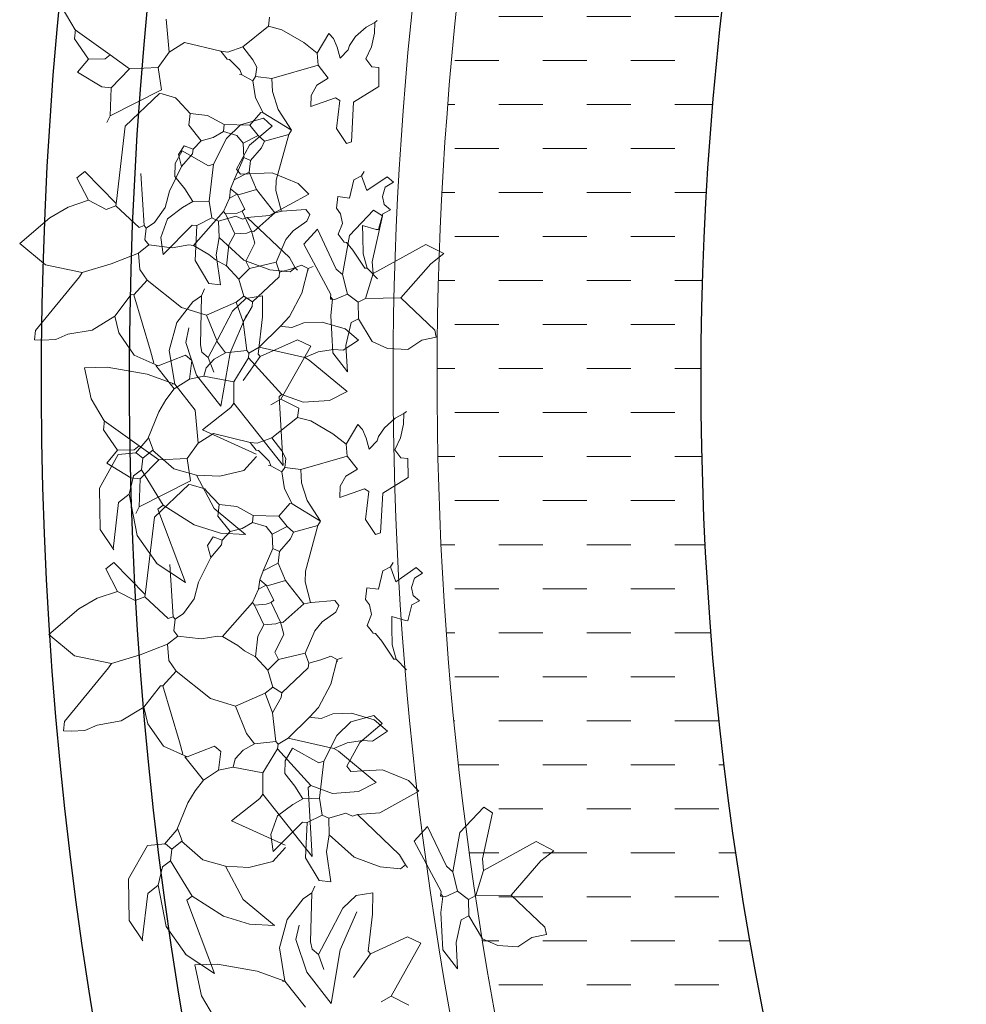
# Model space of a CAD drawing. Header units: millimetres. Extents: x 217.8 to 250.3, y 155.3 to 171.1.
# Tile 23 of 35: x 239.4 to 240.4, y 161.2 to 162.4. Entities that reach past the tile are written whole.
import ezdxf

# ---------------------------------------------------------------- set-up
doc = ezdxf.new("R2010")
doc.units = ezdxf.units.MM
for name, color, linetype, lineweight in [('ACQUA', 151, 'Continuous', 20), ('VERDE_giardino', 74, 'Continuous', 9), ('VETRATE', 171, 'Continuous', 9)]:
    doc.layers.add(name, color=color, linetype=linetype, lineweight=lineweight)
doc.layers.add('PROIEZIONI', color=145, linetype='Continuous')

msp = doc.modelspace()

# ---------------------------------------------------------------- hatches: boundary and pattern name
at = {"layer": 'ACQUA'}
h = msp.add_hatch(dxfattribs=at)
h.set_pattern_fill('DASH', color=256, scale=0.4, style=0)
h.set_pattern_definition([(0, (358.711986, -43.13463), (0.05, 0.05), [0.05, -0.05])])
h.paths.add_polyline_path([(244.3418, 165.9229), (244.3418, 165.6204, -0.174446), (246.5631, 164.4613), (246.7837, 164.6645, 0.17708)])
h.paths.add_polyline_path([(243.3257, 165.9208, 2.20923), (247.8419, 161.9543), (247.5419, 161.9543, -2.193796), (243.3257, 165.6181)])

# ---------------------------------------------------------------- linework, layer by layer
at = {"layer": 'PROIEZIONI'}
for radius, end in [(4.45, 218.0722), (4.35, 219.1114), (3.7, 0)]:
    msp.add_arc((243.8419, 161.9543), radius, 42.6531, end, dxfattribs=at)
at = {"layer": 'VERDE_giardino'}
for p, q in [((239.4306, 162.3503), (239.4156, 162.3754)), ((239.5338, 162.3626), (239.5374, 162.3248)), ((239.6515, 162.3648), (239.6503, 162.3543)), ((239.771, 162.3588), (239.7611, 162.3534)), ((239.7706, 162.3464), (239.771, 162.3588)), ((239.771, 162.3588), (239.7739, 162.3611)), ((239.4297, 162.3401), (239.4309, 162.3507)), ((239.4703, 162.322), (239.4306, 162.3503)), ((239.6209, 162.331), (239.6503, 162.3543)), ((239.6652, 162.3505), (239.6503, 162.3543)), ((239.6902, 162.3358), (239.6652, 162.3505)), ((239.7055, 162.3237), (239.7188, 162.3462)), ((239.7241, 162.3406), (239.7188, 162.3462)), ((239.7611, 162.3534), (239.749, 162.3426)), ((239.7672, 162.3311), (239.7706, 162.3464)), ((239.4456, 162.3169), (239.4297, 162.3401)), ((239.5374, 162.3248), (239.5547, 162.3361)), ((239.5962, 162.3259), (239.5547, 162.3361)), ((239.7055, 162.3237), (239.6902, 162.3358)), ((239.7281, 162.3308), (239.7241, 162.3406)), ((239.7422, 162.3326), (239.7406, 162.3276)), ((239.749, 162.3426), (239.7422, 162.3326)), ((239.4644, 162.3173), (239.4703, 162.322)), ((239.4703, 162.322), (239.4924, 162.306)), ((239.5374, 162.3248), (239.5247, 162.3076)), ((239.5962, 162.3259), (239.6032, 162.3171)), ((239.5962, 162.3259), (239.6041, 162.325)), ((239.6041, 162.325), (239.6209, 162.331)), ((239.6209, 162.331), (239.6325, 162.3163)), ((239.7055, 162.3237), (239.7065, 162.3103)), ((239.7315, 162.318), (239.7281, 162.3308)), ((239.7406, 162.3276), (239.7315, 162.318)), ((239.7608, 162.3172), (239.7672, 162.3311)), ((239.4456, 162.3169), (239.4332, 162.3023)), ((239.4456, 162.3169), (239.4644, 162.3173)), ((239.6032, 162.3171), (239.6058, 162.3167)), ((239.6058, 162.3167), (239.6178, 162.3047)), ((239.6325, 162.3163), (239.6368, 162.3078)), ((239.654, 162.2951), (239.7065, 162.3103)), ((239.7065, 162.3103), (239.7182, 162.2955)), ((239.7677, 162.3084), (239.7608, 162.3172)), ((239.4332, 162.3023), (239.4607, 162.2857)), ((239.4712, 162.2845), (239.4924, 162.306)), ((239.4924, 162.306), (239.5247, 162.3076)), ((239.5247, 162.3076), (239.5285, 162.2823)), ((239.6171, 162.2994), (239.6198, 162.2991)), ((239.6178, 162.3047), (239.6198, 162.2991)), ((239.6198, 162.2991), (239.6323, 162.2923)), ((239.6368, 162.3078), (239.6356, 162.2972)), ((239.7756, 162.3075), (239.7677, 162.3084)), ((239.7756, 162.3075), (239.7758, 162.2861)), ((239.6323, 162.2923), (239.6356, 162.2972)), ((239.6323, 162.2923), (239.6354, 162.2732)), ((239.6356, 162.2972), (239.654, 162.2951)), ((239.6549, 162.2801), (239.654, 162.2951)), ((239.7182, 162.2955), (239.705, 162.2874)), ((239.4607, 162.2857), (239.4712, 162.2845)), ((239.4712, 162.2845), (239.4701, 162.2526)), ((239.4701, 162.2526), (239.5285, 162.2823)), ((239.5265, 162.278), (239.4874, 162.2409)), ((239.5292, 162.2777), (239.5265, 162.278)), ((239.5292, 162.2777), (239.5446, 162.2732)), ((239.6612, 162.2597), (239.6549, 162.2801)), ((239.705, 162.2874), (239.6986, 162.2759)), ((239.7758, 162.2861), (239.747, 162.2681)), ((239.5446, 162.2732), (239.547, 162.2703)), ((239.547, 162.2703), (239.5612, 162.2552)), ((239.6354, 162.2732), (239.6441, 162.2562)), ((239.6986, 162.2759), (239.6983, 162.2632)), ((239.6983, 162.2632), (239.7262, 162.2732)), ((239.7262, 162.2732), (239.7312, 162.27)), ((239.7312, 162.27), (239.7275, 162.2384)), ((239.747, 162.2681), (239.7444, 162.223)), ((239.5612, 162.2552), (239.5597, 162.2421)), ((239.5612, 162.2552), (239.581, 162.253)), ((239.6291, 162.2419), (239.6415, 162.2565)), ((239.6415, 162.2565), (239.6441, 162.2562)), ((239.6441, 162.2562), (239.6765, 162.2363)), ((239.6765, 162.2363), (239.6612, 162.2597)), ((239.4701, 162.2526), (239.4666, 162.245)), ((239.581, 162.253), (239.5998, 162.2427)), ((239.6446, 162.2499), (239.6185, 162.2423)), ((239.6542, 162.2407), (239.6446, 162.2499)), ((239.4874, 162.2409), (239.4774, 162.1556)), ((239.5597, 162.2421), (239.5736, 162.2244)), ((239.5874, 162.2281), (239.5989, 162.2348)), ((239.5989, 162.2348), (239.5998, 162.2427)), ((239.5989, 162.2348), (239.6144, 162.2303)), ((239.5998, 162.2427), (239.6291, 162.2419)), ((239.6185, 162.2423), (239.6026, 162.227)), ((239.6287, 162.2191), (239.6542, 162.2407)), ((239.6291, 162.2419), (239.6384, 162.2301)), ((239.6732, 162.2314), (239.6765, 162.2363)), ((239.7275, 162.2384), (239.7388, 162.221)), ((239.5645, 162.2148), (239.5736, 162.2244)), ((239.5736, 162.2244), (239.5874, 162.2281)), ((239.6026, 162.227), (239.5878, 162.1978)), ((239.6144, 162.2303), (239.6213, 162.2215)), ((239.6213, 162.2215), (239.6384, 162.2301)), ((239.6213, 162.2215), (239.6221, 162.2054)), ((239.6384, 162.2301), (239.6457, 162.2239)), ((239.6421, 162.2164), (239.6457, 162.2239)), ((239.6457, 162.2239), (239.6732, 162.2314)), ((239.6732, 162.2314), (239.6591, 162.1796)), ((239.7388, 162.221), (239.7444, 162.223)), ((239.5521, 162.2127), (239.544, 162.1984)), ((239.5478, 162.2088), (239.5543, 162.2187)), ((239.5515, 162.195), (239.5639, 162.2095)), ((239.5521, 162.2127), (239.5822, 162.1958)), ((239.5543, 162.2187), (239.5645, 162.2148)), ((239.5639, 162.2095), (239.5645, 162.2148)), ((239.6138, 162.1921), (239.6287, 162.2191)), ((239.6297, 162.2018), (239.6421, 162.2164)), ((239.544, 162.1984), (239.5436, 162.1837)), ((239.5515, 162.195), (239.5478, 162.2088)), ((239.6111, 162.1799), (239.6221, 162.2054)), ((239.6221, 162.2054), (239.6297, 162.2018)), ((239.6282, 162.1886), (239.6297, 162.2018)), ((239.4325, 162.1822), (239.4413, 162.1892)), ((239.4413, 162.1892), (239.4771, 162.153)), ((239.5089, 162.1279), (239.5051, 162.1871)), ((239.5375, 162.1672), (239.5515, 162.195)), ((239.5822, 162.1958), (239.5878, 162.1978)), ((239.5828, 162.1556), (239.5878, 162.1978)), ((239.6111, 162.1799), (239.6282, 162.1886)), ((239.6138, 162.1921), (239.6184, 162.1862)), ((239.6545, 162.1878), (239.6184, 162.1862)), ((239.6282, 162.1886), (239.6365, 162.1689)), ((239.684, 162.1758), (239.6545, 162.1878)), ((239.7591, 162.1893), (239.7558, 162.1843)), ((239.4455, 162.1567), (239.4325, 162.1822)), ((239.5436, 162.1837), (239.5551, 162.1696)), ((239.6072, 162.1697), (239.6111, 162.1799)), ((239.6591, 162.1796), (239.6587, 162.1676)), ((239.6959, 162.1637), (239.684, 162.1758)), ((239.7422, 162.1592), (239.7473, 162.18)), ((239.7473, 162.18), (239.7558, 162.1843)), ((239.7558, 162.1843), (239.7619, 162.1676)), ((239.7619, 162.1676), (239.7851, 162.1835)), ((239.783, 162.1717), (239.7924, 162.1773)), ((239.7851, 162.1835), (239.7924, 162.1773)), ((239.5375, 162.1672), (239.5327, 162.1483)), ((239.5551, 162.1696), (239.5641, 162.1552)), ((239.606, 162.1592), (239.6072, 162.1697)), ((239.6072, 162.1697), (239.6145, 162.1635)), ((239.6172, 162.1632), (239.6365, 162.1689)), ((239.6365, 162.1689), (239.6575, 162.1425)), ((239.6587, 162.1676), (239.6651, 162.144)), ((239.7798, 162.1611), (239.783, 162.1717)), ((239.4224, 162.149), (239.4455, 162.1567)), ((239.4455, 162.1567), (239.4656, 162.1463)), ((239.4771, 162.153), (239.4774, 162.1556)), ((239.5641, 162.1552), (239.5526, 162.1485)), ((239.5641, 162.1552), (239.5828, 162.1556)), ((239.5828, 162.1556), (239.5859, 162.1366)), ((239.5989, 162.144), (239.606, 162.1592)), ((239.606, 162.1592), (239.6145, 162.1635)), ((239.6145, 162.1635), (239.6232, 162.1465)), ((239.6145, 162.1635), (239.6172, 162.1632)), ((239.6514, 162.1392), (239.6959, 162.1637)), ((239.7275, 162.1476), (239.729, 162.1608)), ((239.729, 162.1608), (239.7422, 162.1592)), ((239.7816, 162.1518), (239.7798, 162.1611)), ((239.4016, 162.1367), (239.4224, 162.149)), ((239.4656, 162.1463), (239.4768, 162.1503)), ((239.4768, 162.1503), (239.4771, 162.153)), ((239.4768, 162.1503), (239.5033, 162.1259)), ((239.5327, 162.1483), (239.5205, 162.1313)), ((239.5526, 162.1485), (239.5354, 162.1356)), ((239.565, 162.1053), (239.5989, 162.144)), ((239.5989, 162.144), (239.6012, 162.1411)), ((239.6147, 162.1421), (239.6203, 162.1442)), ((239.6232, 162.1465), (239.6203, 162.1442)), ((239.6203, 162.1442), (239.631, 162.1215)), ((239.6336, 162.1212), (239.6575, 162.1425)), ((239.6575, 162.1425), (239.6657, 162.1442)), ((239.6657, 162.1442), (239.6926, 162.1463)), ((239.6926, 162.1463), (239.6973, 162.1405)), ((239.7321, 162.1412), (239.7275, 162.1476)), ((239.7423, 162.1167), (239.7697, 162.1455)), ((239.7697, 162.1455), (239.7797, 162.139)), ((239.7802, 162.1414), (239.7887, 162.1457)), ((239.7887, 162.1457), (239.7816, 162.1518)), ((239.3674, 162.1076), (239.4016, 162.1367)), ((239.5205, 162.1313), (239.5112, 162.1249)), ((239.5354, 162.1356), (239.5277, 162.1144)), ((239.5689, 162.1279), (239.5859, 162.1366)), ((239.5859, 162.1366), (239.5935, 162.133)), ((239.5935, 162.133), (239.6129, 162.1388)), ((239.5935, 162.133), (239.594, 162.1143)), ((239.6012, 162.1411), (239.6147, 162.1421)), ((239.6012, 162.1411), (239.6119, 162.1184)), ((239.6129, 162.1388), (239.6205, 162.1352)), ((239.6205, 162.1352), (239.626, 162.1372)), ((239.626, 162.1372), (239.6514, 162.1392)), ((239.626, 162.1372), (239.6741, 162.0915)), ((239.6937, 162.1329), (239.6782, 162.122)), ((239.6973, 162.1405), (239.6937, 162.1329)), ((239.7342, 162.1304), (239.7321, 162.1412)), ((239.7797, 162.139), (239.7682, 162.0869)), ((239.7754, 162.1233), (239.7802, 162.1414)), ((239.5033, 162.1259), (239.5089, 162.1279)), ((239.5089, 162.1279), (239.5112, 162.1249)), ((239.5112, 162.1249), (239.5097, 162.1118)), ((239.5303, 162.0951), (239.5636, 162.1285)), ((239.5636, 162.1285), (239.5689, 162.1279)), ((239.5689, 162.1279), (239.5669, 162.0881)), ((239.6254, 162.1195), (239.631, 162.1215)), ((239.631, 162.1215), (239.6347, 162.1078)), ((239.631, 162.1215), (239.6336, 162.1212)), ((239.6782, 162.122), (239.6699, 162.112)), ((239.6904, 162.1068), (239.7058, 162.1237)), ((239.7058, 162.1237), (239.7272, 162.0784)), ((239.7293, 162.118), (239.7342, 162.1304)), ((239.7572, 162.1281), (239.7727, 162.1236)), ((239.7573, 162.1154), (239.7572, 162.1281)), ((239.7727, 162.1236), (239.7754, 162.1233)), ((239.5097, 162.1118), (239.5143, 162.1059)), ((239.5277, 162.1144), (239.5303, 162.0951)), ((239.594, 162.1143), (239.5909, 162.0948)), ((239.594, 162.1143), (239.6223, 162.0886)), ((239.6051, 162.1059), (239.6119, 162.1184)), ((239.6119, 162.1184), (239.6254, 162.1195)), ((239.6699, 162.112), (239.6589, 162.0862)), ((239.734, 162.1121), (239.7293, 162.118)), ((239.734, 162.1121), (239.7363, 162.1092)), ((239.7344, 162.0722), (239.7423, 162.1167)), ((239.7363, 162.1092), (239.7389, 162.1088)), ((239.7389, 162.1088), (239.7459, 162.1)), ((239.7578, 162.0957), (239.7573, 162.1154)), ((239.3967, 162.0833), (239.3674, 162.1076)), ((239.5025, 162.0966), (239.5143, 162.1059)), ((239.5143, 162.1059), (239.5406, 162.1028)), ((239.5406, 162.1028), (239.5597, 162.1059)), ((239.5597, 162.1059), (239.565, 162.1053)), ((239.565, 162.1053), (239.5825, 162.0952)), ((239.6023, 162.0822), (239.6051, 162.1059)), ((239.6347, 162.1078), (239.6243, 162.0876)), ((239.6904, 162.1068), (239.7211, 162.0498)), ((239.7459, 162.1), (239.7596, 162.0797)), ((239.7693, 162.0735), (239.8292, 162.1065)), ((239.8292, 162.1065), (239.8494, 162.0961)), ((239.5025, 162.0966), (239.4713, 162.0844)), ((239.5039, 162.0781), (239.5025, 162.0966)), ((239.5669, 162.0881), (239.5825, 162.0622)), ((239.5825, 162.0952), (239.5898, 162.089)), ((239.5898, 162.089), (239.6023, 162.0822)), ((239.5909, 162.0948), (239.5957, 162.0607)), ((239.6223, 162.0886), (239.6519, 162.0778)), ((239.6243, 162.0876), (239.6286, 162.0791)), ((239.6741, 162.0915), (239.6807, 162.0801)), ((239.7622, 162.0794), (239.7578, 162.0957)), ((239.7682, 162.0869), (239.7693, 162.0735)), ((239.8347, 162.0845), (239.8494, 162.0961)), ((239.4385, 162.0747), (239.3967, 162.0833)), ((239.4713, 162.0844), (239.4385, 162.0747)), ((239.5123, 162.0661), (239.5039, 162.0781)), ((239.6023, 162.0822), (239.6166, 162.0672)), ((239.6166, 162.0672), (239.6286, 162.0791)), ((239.6286, 162.0791), (239.6589, 162.0862)), ((239.6519, 162.0778), (239.6749, 162.0754)), ((239.6589, 162.0862), (239.6629, 162.0751)), ((239.6629, 162.0751), (239.6767, 162.0788)), ((239.6749, 162.0754), (239.6807, 162.0801)), ((239.6767, 162.0788), (239.6878, 162.0828)), ((239.6807, 162.0801), (239.6831, 162.0771)), ((239.6878, 162.0828), (239.6954, 162.0793)), ((239.6881, 162.051), (239.6954, 162.0793)), ((239.6951, 162.0766), (239.6954, 162.0793)), ((239.6954, 162.0793), (239.701, 162.0813)), ((239.7272, 162.0784), (239.7344, 162.0722)), ((239.7596, 162.0797), (239.7622, 162.0794)), ((239.7622, 162.0794), (239.7741, 162.0673)), ((239.8007, 162.0457), (239.8347, 162.0845)), ((239.3854, 162.0089), (239.4353, 162.0698)), ((239.4353, 162.0698), (239.4385, 162.0747)), ((239.497, 162.0492), (239.5123, 162.0661)), ((239.5123, 162.0661), (239.5513, 162.0348)), ((239.6166, 162.0672), (239.6223, 162.0478)), ((239.6322, 162.0413), (239.6623, 162.0698)), ((239.6623, 162.0698), (239.6629, 162.0751)), ((239.7344, 162.0722), (239.7399, 162.0502)), ((239.7606, 162.0451), (239.7693, 162.0735)), ((239.5741, 162.0483), (239.5776, 162.0559)), ((239.5825, 162.0622), (239.5957, 162.0607)), ((239.4754, 162.025), (239.4943, 162.0495)), ((239.4943, 162.0495), (239.497, 162.0492)), ((239.497, 162.0492), (239.5162, 161.9855)), ((239.5643, 162.0414), (239.5741, 162.0483)), ((239.5741, 162.0483), (239.5729, 161.9924)), ((239.6094, 162.0308), (239.6244, 162.0451)), ((239.6135, 162.0408), (239.6223, 162.0478)), ((239.6223, 162.0478), (239.6322, 162.0413)), ((239.6435, 162.0482), (239.6244, 162.0451)), ((239.6433, 162.0242), (239.6435, 162.0482)), ((239.674, 162.0248), (239.6881, 162.051)), ((239.7205, 162.0445), (239.7208, 162.0471)), ((239.7205, 162.0445), (239.7231, 162.0442)), ((239.7208, 162.0471), (239.7211, 162.0498)), ((239.7208, 162.0471), (239.7231, 162.0442)), ((239.7231, 162.0442), (239.721, 162.0257)), ((239.7231, 162.0442), (239.7258, 162.0439)), ((239.7258, 162.0439), (239.7399, 162.0502)), ((239.7399, 162.0502), (239.7521, 162.0408)), ((239.7521, 162.0408), (239.7606, 162.0451)), ((239.7606, 162.0451), (239.8007, 162.0457)), ((239.8007, 162.0457), (239.8392, 162.0092)), ((239.5461, 162.0178), (239.5643, 162.0414)), ((239.5513, 162.0348), (239.5797, 162.0261)), ((239.5797, 162.0261), (239.6135, 162.0408)), ((239.5922, 161.9981), (239.6094, 162.0308)), ((239.6135, 162.0408), (239.6215, 162.0185)), ((239.6215, 162.0185), (239.6316, 162.036)), ((239.6316, 162.036), (239.6322, 162.0413)), ((239.7521, 162.0408), (239.7526, 162.022)), ((239.4496, 162.0093), (239.4754, 162.025)), ((239.4801, 162.0061), (239.4754, 162.025)), ((239.5797, 162.0261), (239.5921, 161.9953)), ((239.6253, 162.0267), (239.6066, 161.9833)), ((239.6384, 161.982), (239.6433, 162.0242)), ((239.6637, 162.0136), (239.674, 162.0248)), ((239.7232, 161.9835), (239.721, 162.0257)), ((239.744, 162.0177), (239.7526, 162.022)), ((239.7526, 162.022), (239.7682, 161.9962)), ((239.3842, 161.9983), (239.3854, 162.0089)), ((239.4223, 162.0045), (239.4496, 162.0093)), ((239.5374, 161.9859), (239.5461, 162.0178)), ((239.5562, 161.9952), (239.5598, 162.0116)), ((239.6215, 162.0185), (239.6257, 161.986)), ((239.6395, 161.9897), (239.6637, 162.0136)), ((239.6637, 162.0136), (239.6663, 162.0132)), ((239.6768, 162.012), (239.6663, 162.0132)), ((239.6903, 162.0174), (239.6768, 162.012)), ((239.7114, 162.0182), (239.6903, 162.0174)), ((239.7373, 162.0106), (239.7114, 162.0182)), ((239.7526, 161.9978), (239.7373, 162.0106)), ((239.7383, 161.9917), (239.744, 162.0177)), ((239.8392, 162.0092), (239.8409, 162.001)), ((239.393, 161.9979), (239.3842, 161.9983)), ((239.4085, 161.9986), (239.393, 161.9979)), ((239.4223, 162.0045), (239.4085, 161.9986)), ((239.4976, 161.9807), (239.4801, 162.0061)), ((239.5818, 161.978), (239.5922, 161.9981)), ((239.6407, 161.9791), (239.683, 161.9982)), ((239.6982, 161.991), (239.683, 161.9982)), ((239.7526, 161.9978), (239.7352, 161.9865)), ((239.8084, 161.987), (239.8245, 161.9976)), ((239.8245, 161.9976), (239.8409, 162.001)), ((239.5374, 161.9859), (239.5436, 161.9478)), ((239.5683, 161.9579), (239.5562, 161.9952)), ((239.5729, 161.9924), (239.5746, 161.9842)), ((239.5921, 161.9953), (239.6014, 161.9835)), ((239.6014, 161.9835), (239.6257, 161.986)), ((239.6257, 161.986), (239.628, 161.983)), ((239.628, 161.983), (239.6395, 161.9897)), ((239.6395, 161.9897), (239.6916, 161.9782)), ((239.6644, 161.9309), (239.6982, 161.991)), ((239.7065, 161.9845), (239.724, 161.987)), ((239.724, 161.987), (239.7352, 161.9865)), ((239.7383, 161.9917), (239.74, 161.9619)), ((239.7682, 161.9962), (239.7855, 161.9884)), ((239.7855, 161.9884), (239.8084, 161.987)), ((239.5249, 161.9685), (239.4976, 161.9807)), ((239.5162, 161.9855), (239.5199, 161.9717)), ((239.5249, 161.9685), (239.5557, 161.9809)), ((239.5557, 161.9809), (239.563, 161.9747)), ((239.563, 161.9747), (239.5605, 161.9536)), ((239.5746, 161.9842), (239.5818, 161.978)), ((239.5883, 161.9762), (239.5794, 161.9662)), ((239.5818, 161.978), (239.5879, 161.9613)), ((239.6014, 161.9835), (239.5883, 161.9762)), ((239.6066, 161.9833), (239.596, 161.9226)), ((239.6108, 161.9503), (239.6274, 161.9778)), ((239.6407, 161.9791), (239.6215, 161.952)), ((239.6274, 161.9778), (239.628, 161.983)), ((239.6274, 161.9778), (239.6652, 161.9359)), ((239.6407, 161.9791), (239.6384, 161.982)), ((239.6916, 161.9782), (239.7065, 161.9845)), ((239.6916, 161.9782), (239.6965, 161.975)), ((239.6965, 161.975), (239.7395, 161.9394)), ((239.74, 161.9619), (239.7232, 161.9835)), ((239.4412, 161.9664), (239.4669, 161.967)), ((239.4486, 161.9312), (239.4412, 161.9664)), ((239.4669, 161.967), (239.5123, 161.9592)), ((239.5222, 161.9688), (239.5431, 161.9423)), ((239.5222, 161.9688), (239.5249, 161.9685)), ((239.5794, 161.9662), (239.5769, 161.957)), ((239.5123, 161.9592), (239.5436, 161.9478)), ((239.5431, 161.9423), (239.5605, 161.9536)), ((239.5605, 161.9536), (239.5769, 161.957)), ((239.596, 161.9226), (239.5683, 161.9579)), ((239.5769, 161.957), (239.6108, 161.9503)), ((239.5431, 161.9423), (239.5337, 161.93)), ((239.5436, 161.9478), (239.5409, 161.9481)), ((239.5436, 161.9478), (239.5668, 161.9184)), ((239.6108, 161.9503), (239.6107, 161.9263)), ((239.4636, 161.9061), (239.4486, 161.9312)), ((239.5337, 161.93), (239.5255, 161.9164)), ((239.6644, 161.9309), (239.653, 161.9243)), ((239.6623, 161.9336), (239.6652, 161.9359)), ((239.6668, 161.8553), (239.6623, 161.9336)), ((239.6644, 161.9309), (239.6846, 161.9205)), ((239.6898, 161.9272), (239.6652, 161.9359)), ((239.7395, 161.9394), (239.7196, 161.9292)), ((239.5751, 161.8958), (239.6074, 161.9214)), ((239.6074, 161.9214), (239.6107, 161.9263)), ((239.6107, 161.9263), (239.6668, 161.8553)), ((239.6846, 161.9205), (239.6833, 161.91)), ((239.7196, 161.9292), (239.6898, 161.9272)), ((239.5255, 161.9164), (239.5132, 161.8855)), ((239.5668, 161.9184), (239.5704, 161.8806)), ((239.6539, 161.8868), (239.6833, 161.91)), ((239.6982, 161.9062), (239.6833, 161.91)), ((239.7941, 161.9092), (239.7821, 161.8983)), ((239.804, 161.9145), (239.7941, 161.9092)), ((239.8036, 161.9022), (239.804, 161.9145)), ((239.804, 161.9145), (239.807, 161.9168)), ((239.4627, 161.8959), (239.4639, 161.9064)), ((239.5033, 161.8778), (239.4636, 161.9061)), ((239.7232, 161.8915), (239.6982, 161.9062)), ((239.7385, 161.8795), (239.7518, 161.902)), ((239.7572, 161.8964), (239.7518, 161.902)), ((239.7612, 161.8866), (239.7572, 161.8964)), ((239.7821, 161.8983), (239.7752, 161.8884)), ((239.8003, 161.8869), (239.8036, 161.9022)), ((239.4787, 161.8726), (239.4627, 161.8959)), ((239.5132, 161.8855), (239.499, 161.8695)), ((239.5139, 161.8872), (239.519, 161.873)), ((239.5704, 161.8806), (239.5877, 161.8919)), ((239.6362, 161.8681), (239.5751, 161.8958)), ((239.6293, 161.8816), (239.5877, 161.8919)), ((239.6372, 161.8807), (239.6539, 161.8868)), ((239.6539, 161.8868), (239.6655, 161.872)), ((239.7385, 161.8795), (239.7232, 161.8915)), ((239.7645, 161.8738), (239.7612, 161.8866)), ((239.7752, 161.8884), (239.7737, 161.8834)), ((239.7938, 161.873), (239.8003, 161.8869)), ((239.4974, 161.8731), (239.5033, 161.8778)), ((239.5033, 161.8778), (239.5255, 161.8618)), ((239.5704, 161.8806), (239.5577, 161.8634)), ((239.6293, 161.8816), (239.6362, 161.8728)), ((239.6293, 161.8816), (239.6372, 161.8807)), ((239.7385, 161.8795), (239.7396, 161.866)), ((239.7737, 161.8834), (239.7645, 161.8738)), ((239.4795, 161.8678), (239.4581, 161.8298)), ((239.4787, 161.8726), (239.4663, 161.8581)), ((239.4787, 161.8726), (239.4974, 161.8731)), ((239.4795, 161.8678), (239.4999, 161.8699)), ((239.4999, 161.8699), (239.5072, 161.8637)), ((239.5057, 161.8506), (239.5072, 161.8637)), ((239.519, 161.873), (239.5072, 161.8637)), ((239.5426, 161.8516), (239.5183, 161.8726)), ((239.5255, 161.8618), (239.5577, 161.8634)), ((239.5577, 161.8634), (239.5615, 161.8381)), ((239.6223, 161.8496), (239.6365, 161.8656)), ((239.6362, 161.8728), (239.6389, 161.8725)), ((239.6389, 161.8725), (239.6508, 161.8604)), ((239.6655, 161.872), (239.6699, 161.8635)), ((239.6699, 161.8635), (239.6686, 161.853)), ((239.6871, 161.8508), (239.7396, 161.866)), ((239.7396, 161.866), (239.7512, 161.8513)), ((239.8008, 161.8642), (239.7938, 161.873)), ((239.8087, 161.8632), (239.8008, 161.8642)), ((239.8087, 161.8632), (239.8088, 161.8419)), ((239.4663, 161.8581), (239.4937, 161.8415)), ((239.5042, 161.8403), (239.5255, 161.8618)), ((239.5684, 161.8442), (239.5426, 161.8516)), ((239.6502, 161.8552), (239.6528, 161.8548)), ((239.6508, 161.8604), (239.6528, 161.8548)), ((239.6528, 161.8548), (239.6654, 161.848)), ((239.6654, 161.848), (239.6686, 161.853)), ((239.6686, 161.853), (239.6871, 161.8508)), ((239.4917, 161.8228), (239.4968, 161.8436)), ((239.4937, 161.8415), (239.5042, 161.8403)), ((239.4968, 161.8436), (239.5057, 161.8506)), ((239.5042, 161.8403), (239.5032, 161.8083)), ((239.5057, 161.8506), (239.5303, 161.8103)), ((239.5886, 161.8066), (239.5684, 161.8442)), ((239.5684, 161.8442), (239.5949, 161.8431)), ((239.5949, 161.8431), (239.6223, 161.8496)), ((239.6654, 161.848), (239.6685, 161.829)), ((239.6879, 161.8358), (239.6871, 161.8508)), ((239.7381, 161.8432), (239.7316, 161.8317)), ((239.7512, 161.8513), (239.7381, 161.8432)), ((239.8088, 161.8419), (239.78, 161.8239)), ((239.4581, 161.8298), (239.4587, 161.7828)), ((239.5032, 161.8083), (239.5615, 161.8381)), ((239.5595, 161.8338), (239.5205, 161.7967)), ((239.5622, 161.8334), (239.5595, 161.8338)), ((239.5622, 161.8334), (239.5777, 161.829)), ((239.6942, 161.8155), (239.6879, 161.8358)), ((239.7316, 161.8317), (239.7314, 161.8189)), ((239.4799, 161.8135), (239.4917, 161.8228)), ((239.5009, 161.7759), (239.4917, 161.8228)), ((239.5777, 161.829), (239.58, 161.826)), ((239.58, 161.826), (239.5943, 161.811)), ((239.6685, 161.829), (239.6771, 161.8119)), ((239.7314, 161.8189), (239.7593, 161.829)), ((239.7593, 161.829), (239.7642, 161.8257)), ((239.7642, 161.8257), (239.7605, 161.7941)), ((239.78, 161.8239), (239.7774, 161.7788)), ((239.4737, 161.7603), (239.4799, 161.8135)), ((239.5032, 161.8083), (239.4996, 161.8008)), ((239.5303, 161.8103), (239.5244, 161.8056)), ((239.5303, 161.8103), (239.5659, 161.7878)), ((239.624, 161.777), (239.5886, 161.8066)), ((239.5943, 161.811), (239.5927, 161.7978)), ((239.5943, 161.811), (239.6141, 161.8087)), ((239.6141, 161.8087), (239.6328, 161.7984)), ((239.6621, 161.7977), (239.6745, 161.8122)), ((239.6745, 161.8122), (239.6771, 161.8119)), ((239.6771, 161.8119), (239.7095, 161.7921)), ((239.7095, 161.7921), (239.6942, 161.8155)), ((239.5205, 161.7967), (239.5105, 161.7114)), ((239.5244, 161.8056), (239.5559, 161.7225)), ((239.5927, 161.7978), (239.6067, 161.7802)), ((239.6319, 161.7905), (239.6328, 161.7984)), ((239.6328, 161.7984), (239.6621, 161.7977)), ((239.6621, 161.7977), (239.6714, 161.7859)), ((239.5659, 161.7878), (239.5955, 161.7784)), ((239.6204, 161.7839), (239.6319, 161.7905)), ((239.6319, 161.7905), (239.6474, 161.7861)), ((239.6474, 161.7861), (239.6544, 161.7772)), ((239.6544, 161.7772), (239.6714, 161.7859)), ((239.6714, 161.7859), (239.6787, 161.7797)), ((239.6787, 161.7797), (239.7063, 161.7872)), ((239.7063, 161.7872), (239.6922, 161.7354)), ((239.7063, 161.7872), (239.7095, 161.7921)), ((239.7605, 161.7941), (239.7718, 161.7768)), ((239.4587, 161.7828), (239.4744, 161.7594)), ((239.5238, 161.7438), (239.5009, 161.7759)), ((239.5808, 161.7645), (239.5873, 161.7744)), ((239.5873, 161.7744), (239.5975, 161.7706)), ((239.5955, 161.7784), (239.624, 161.777)), ((239.5975, 161.7706), (239.6067, 161.7802)), ((239.6067, 161.7802), (239.6204, 161.7839)), ((239.6544, 161.7772), (239.6552, 161.7611)), ((239.6751, 161.7721), (239.6787, 161.7797)), ((239.7718, 161.7768), (239.7774, 161.7788)), ((239.5845, 161.7507), (239.5808, 161.7645)), ((239.5845, 161.7507), (239.5969, 161.7653)), ((239.5969, 161.7653), (239.5975, 161.7706)), ((239.6627, 161.7575), (239.6751, 161.7721)), ((239.5706, 161.723), (239.5845, 161.7507)), ((239.6442, 161.7357), (239.6552, 161.7611)), ((239.6552, 161.7611), (239.6627, 161.7575)), ((239.6612, 161.7444), (239.6627, 161.7575)), ((239.4655, 161.738), (239.4744, 161.745)), ((239.4744, 161.745), (239.5101, 161.7087)), ((239.5226, 161.7444), (239.5559, 161.7225)), ((239.5419, 161.6836), (239.5382, 161.7428)), ((239.6442, 161.7357), (239.6612, 161.7444)), ((239.6612, 161.7444), (239.6696, 161.7247)), ((239.7803, 161.7357), (239.7889, 161.7401)), ((239.7921, 161.745), (239.7889, 161.7401)), ((239.7889, 161.7401), (239.7949, 161.7233)), ((239.4785, 161.7124), (239.4655, 161.738)), ((239.6403, 161.7255), (239.6442, 161.7357)), ((239.6922, 161.7354), (239.6918, 161.7233)), ((239.7752, 161.715), (239.7803, 161.7357)), ((239.7949, 161.7233), (239.8181, 161.7393)), ((239.816, 161.7274), (239.8254, 161.7331)), ((239.8181, 161.7393), (239.8254, 161.7331)), ((239.5706, 161.723), (239.5658, 161.704)), ((239.639, 161.7149), (239.6403, 161.7255)), ((239.639, 161.7149), (239.6476, 161.7193)), ((239.6403, 161.7255), (239.6476, 161.7193)), ((239.6476, 161.7193), (239.6562, 161.7022)), ((239.6476, 161.7193), (239.6502, 161.719)), ((239.6502, 161.719), (239.6696, 161.7247)), ((239.6696, 161.7247), (239.6905, 161.6982)), ((239.6918, 161.7233), (239.6981, 161.6998)), ((239.8129, 161.7169), (239.816, 161.7274)), ((239.4554, 161.7047), (239.4785, 161.7124)), ((239.4785, 161.7124), (239.4987, 161.7021)), ((239.4987, 161.7021), (239.5098, 161.7061)), ((239.5098, 161.7061), (239.5101, 161.7087)), ((239.5098, 161.7061), (239.5363, 161.6816)), ((239.5101, 161.7087), (239.5105, 161.7114)), ((239.6319, 161.6998), (239.639, 161.7149)), ((239.7605, 161.7033), (239.7621, 161.7165)), ((239.7621, 161.7165), (239.7752, 161.715)), ((239.8147, 161.7075), (239.8129, 161.7169)), ((239.8217, 161.7015), (239.8147, 161.7075)), ((239.4347, 161.6925), (239.4554, 161.7047)), ((239.5658, 161.704), (239.5535, 161.6871)), ((239.598, 161.661), (239.6319, 161.6998)), ((239.6319, 161.6998), (239.6342, 161.6968)), ((239.6342, 161.6968), (239.6477, 161.6979)), ((239.6342, 161.6968), (239.6449, 161.6742)), ((239.6477, 161.6979), (239.6533, 161.6999)), ((239.6562, 161.7022), (239.6533, 161.6999)), ((239.6533, 161.6999), (239.664, 161.6773)), ((239.6666, 161.677), (239.6905, 161.6982)), ((239.6905, 161.6982), (239.6987, 161.6999)), ((239.6987, 161.6999), (239.7257, 161.7021)), ((239.7257, 161.7021), (239.7303, 161.6962)), ((239.7303, 161.6962), (239.7267, 161.6886)), ((239.7651, 161.6969), (239.7605, 161.7033)), ((239.7672, 161.6862), (239.7651, 161.6969)), ((239.8084, 161.679), (239.8132, 161.6971)), ((239.8132, 161.6971), (239.8217, 161.7015)), ((239.4004, 161.6634), (239.4347, 161.6925)), ((239.5363, 161.6816), (239.5419, 161.6836)), ((239.5419, 161.6836), (239.5442, 161.6807)), ((239.5535, 161.6871), (239.5442, 161.6807)), ((239.7267, 161.6886), (239.7113, 161.6777)), ((239.7624, 161.6737), (239.7672, 161.6862)), ((239.7903, 161.6838), (239.8058, 161.6793)), ((239.7903, 161.6712), (239.7903, 161.6838)), ((239.5442, 161.6807), (239.5427, 161.6675)), ((239.6381, 161.6616), (239.6449, 161.6742)), ((239.6449, 161.6742), (239.6584, 161.6753)), ((239.6584, 161.6753), (239.664, 161.6773)), ((239.664, 161.6773), (239.6677, 161.6635)), ((239.664, 161.6773), (239.6666, 161.677)), ((239.7113, 161.6777), (239.7029, 161.6677)), ((239.767, 161.6679), (239.7624, 161.6737)), ((239.8058, 161.6793), (239.8084, 161.679)), ((239.4297, 161.6391), (239.4004, 161.6634)), ((239.5356, 161.6523), (239.5473, 161.6616)), ((239.5427, 161.6675), (239.5473, 161.6616)), ((239.5473, 161.6616), (239.5737, 161.6585)), ((239.5737, 161.6585), (239.5927, 161.6616)), ((239.5927, 161.6616), (239.598, 161.661)), ((239.6353, 161.6379), (239.6381, 161.6616)), ((239.6677, 161.6635), (239.6573, 161.6434)), ((239.7029, 161.6677), (239.6919, 161.642)), ((239.767, 161.6679), (239.7693, 161.6649)), ((239.7693, 161.6649), (239.772, 161.6646)), ((239.772, 161.6646), (239.779, 161.6558)), ((239.7909, 161.6515), (239.7903, 161.6712)), ((239.5356, 161.6523), (239.5043, 161.6401)), ((239.537, 161.6338), (239.5356, 161.6523)), ((239.598, 161.661), (239.6155, 161.6509)), ((239.6155, 161.6509), (239.6228, 161.6448)), ((239.779, 161.6558), (239.7926, 161.6355)), ((239.7952, 161.6352), (239.7909, 161.6515)), ((239.4716, 161.6305), (239.4297, 161.6391)), ((239.5043, 161.6401), (239.4716, 161.6305)), ((239.6228, 161.6448), (239.6353, 161.6379)), ((239.6573, 161.6434), (239.6617, 161.6348)), ((239.6617, 161.6348), (239.6919, 161.642)), ((239.6919, 161.642), (239.6959, 161.6308)), ((239.4683, 161.6255), (239.4716, 161.6305)), ((239.5453, 161.6218), (239.537, 161.6338)), ((239.6353, 161.6379), (239.6496, 161.6229)), ((239.6496, 161.6229), (239.6617, 161.6348)), ((239.6953, 161.6256), (239.6959, 161.6308)), ((239.6959, 161.6308), (239.7097, 161.6345)), ((239.7097, 161.6345), (239.7209, 161.6386)), ((239.7209, 161.6386), (239.7284, 161.635)), ((239.7211, 161.6068), (239.7284, 161.635)), ((239.7281, 161.6324), (239.7284, 161.635)), ((239.7284, 161.635), (239.734, 161.637)), ((239.7926, 161.6355), (239.7952, 161.6352)), ((239.7952, 161.6352), (239.8072, 161.6231)), ((239.4185, 161.5646), (239.4683, 161.6255)), ((239.53, 161.6049), (239.5453, 161.6218)), ((239.5453, 161.6218), (239.5844, 161.5905)), ((239.6496, 161.6229), (239.6553, 161.6035)), ((239.6652, 161.597), (239.6953, 161.6256)), ((239.707, 161.5806), (239.7211, 161.6068)), ((239.5085, 161.5808), (239.5274, 161.6052)), ((239.5274, 161.6052), (239.53, 161.6049)), ((239.53, 161.6049), (239.5492, 161.5413)), ((239.6127, 161.5819), (239.6465, 161.5966)), ((239.6465, 161.5966), (239.6553, 161.6035)), ((239.6465, 161.5966), (239.6546, 161.5743)), ((239.6553, 161.6035), (239.6652, 161.597)), ((239.6646, 161.5918), (239.6652, 161.597)), ((239.5844, 161.5905), (239.6127, 161.5819)), ((239.6546, 161.5743), (239.6646, 161.5918)), ((239.4826, 161.5651), (239.5085, 161.5808)), ((239.5131, 161.5618), (239.5085, 161.5808)), ((239.6127, 161.5819), (239.6251, 161.551)), ((239.6546, 161.5743), (239.6587, 161.5417)), ((239.6967, 161.5693), (239.707, 161.5806)), ((239.7234, 161.5732), (239.7099, 161.5678)), ((239.7445, 161.5739), (239.7234, 161.5732)), ((239.7703, 161.5663), (239.7445, 161.5739)), ((239.4172, 161.5541), (239.4185, 161.5646)), ((239.4553, 161.5603), (239.4826, 161.5651)), ((239.5307, 161.5365), (239.5131, 161.5618)), ((239.6725, 161.5455), (239.6967, 161.5693)), ((239.6967, 161.5693), (239.6993, 161.569)), ((239.7099, 161.5678), (239.6993, 161.569)), ((239.7438, 161.564), (239.7279, 161.5487)), ((239.7699, 161.5715), (239.7438, 161.564)), ((239.7539, 161.5407), (239.7795, 161.5624)), ((239.7795, 161.5624), (239.7699, 161.5715)), ((239.7856, 161.5535), (239.7703, 161.5663)), ((239.4261, 161.5537), (239.4172, 161.5541)), ((239.4416, 161.5543), (239.4261, 161.5537)), ((239.4553, 161.5603), (239.4416, 161.5543)), ((239.6251, 161.551), (239.6344, 161.5393)), ((239.7856, 161.5535), (239.7683, 161.5422)), ((239.5492, 161.5413), (239.5529, 161.5275)), ((239.6344, 161.5393), (239.6214, 161.532)), ((239.6344, 161.5393), (239.6587, 161.5417)), ((239.6587, 161.5417), (239.6611, 161.5388)), ((239.6604, 161.5335), (239.6611, 161.5388)), ((239.6611, 161.5388), (239.6725, 161.5455)), ((239.6725, 161.5455), (239.7246, 161.534)), ((239.7279, 161.5487), (239.713, 161.5194)), ((239.7246, 161.534), (239.7396, 161.5403)), ((239.7391, 161.5137), (239.7539, 161.5407)), ((239.7396, 161.5403), (239.7571, 161.5428)), ((239.7571, 161.5428), (239.7683, 161.5422)), ((239.5579, 161.5242), (239.5307, 161.5365)), ((239.5579, 161.5242), (239.5887, 161.5366)), ((239.5887, 161.5366), (239.596, 161.5304)), ((239.596, 161.5304), (239.5935, 161.5093)), ((239.6214, 161.532), (239.6125, 161.522)), ((239.6439, 161.5061), (239.6604, 161.5335)), ((239.6604, 161.5335), (239.6983, 161.4917)), ((239.6774, 161.5343), (239.6693, 161.52)), ((239.6774, 161.5343), (239.7074, 161.5174)), ((239.7246, 161.534), (239.7296, 161.5307)), ((239.7296, 161.5307), (239.7725, 161.4952)), ((239.5553, 161.5245), (239.5762, 161.498)), ((239.5553, 161.5245), (239.5579, 161.5242)), ((239.6125, 161.522), (239.6099, 161.5128)), ((239.6693, 161.52), (239.6688, 161.5053)), ((239.7074, 161.5174), (239.713, 161.5194)), ((239.7081, 161.4773), (239.713, 161.5194)), ((239.5762, 161.498), (239.5935, 161.5093)), ((239.5935, 161.5093), (239.6099, 161.5128)), ((239.6099, 161.5128), (239.6439, 161.5061)), ((239.6439, 161.5061), (239.6437, 161.4821)), ((239.6688, 161.5053), (239.6803, 161.4912)), ((239.7391, 161.5137), (239.7437, 161.5078)), ((239.7798, 161.5095), (239.7437, 161.5078)), ((239.8092, 161.4974), (239.7798, 161.5095)), ((239.5762, 161.498), (239.5667, 161.4858)), ((239.7725, 161.4952), (239.7527, 161.4849)), ((239.8212, 161.4854), (239.8092, 161.4974)), ((239.5667, 161.4858), (239.5586, 161.4722)), ((239.6803, 161.4912), (239.6893, 161.4768)), ((239.6953, 161.4894), (239.6983, 161.4917)), ((239.6998, 161.411), (239.6953, 161.4894)), ((239.7228, 161.4829), (239.6983, 161.4917)), ((239.7527, 161.4849), (239.7228, 161.4829)), ((239.7766, 161.4608), (239.8212, 161.4854)), ((239.5586, 161.4722), (239.5462, 161.4413)), ((239.6081, 161.4516), (239.6405, 161.4771)), ((239.6405, 161.4771), (239.6437, 161.4821)), ((239.6437, 161.4821), (239.6998, 161.411)), ((239.6893, 161.4768), (239.6779, 161.4702)), ((239.6893, 161.4768), (239.7081, 161.4773)), ((239.7081, 161.4773), (239.7112, 161.4582)), ((239.6779, 161.4702), (239.6606, 161.4573)), ((239.7188, 161.4547), (239.7381, 161.4604)), ((239.7381, 161.4604), (239.7457, 161.4568)), ((239.7513, 161.4589), (239.7766, 161.4608)), ((239.8676, 161.4383), (239.895, 161.4672)), ((239.9049, 161.4607), (239.8935, 161.4086)), ((239.895, 161.4672), (239.9049, 161.4607)), ((239.6692, 161.4239), (239.6081, 161.4516)), ((239.6606, 161.4573), (239.653, 161.4361)), ((239.6556, 161.4167), (239.6889, 161.4502)), ((239.6889, 161.4502), (239.6941, 161.4496)), ((239.6941, 161.4496), (239.6921, 161.4097)), ((239.6941, 161.4496), (239.7112, 161.4582)), ((239.7112, 161.4582), (239.7188, 161.4547)), ((239.7188, 161.4547), (239.7192, 161.4359)), ((239.7457, 161.4568), (239.7513, 161.4589)), ((239.7513, 161.4589), (239.7993, 161.4132)), ((239.5462, 161.4413), (239.532, 161.4253)), ((239.5469, 161.443), (239.552, 161.4288)), ((239.8157, 161.4284), (239.831, 161.4453)), ((239.831, 161.4453), (239.8524, 161.4001)), ((239.8597, 161.3939), (239.8676, 161.4383)), ((239.552, 161.4288), (239.5402, 161.4195)), ((239.5756, 161.4074), (239.5514, 161.4284)), ((239.653, 161.4361), (239.6556, 161.4167)), ((239.7192, 161.4359), (239.7162, 161.4164)), ((239.7192, 161.4359), (239.7476, 161.4103)), ((239.8157, 161.4284), (239.8464, 161.3714)), ((239.8945, 161.3951), (239.9545, 161.4281)), ((239.9545, 161.4281), (239.9746, 161.4177)), ((239.5125, 161.4236), (239.4911, 161.3856)), ((239.5125, 161.4236), (239.533, 161.4257)), ((239.533, 161.4257), (239.5402, 161.4195)), ((239.5387, 161.4063), (239.5402, 161.4195)), ((239.6553, 161.4054), (239.6695, 161.4213)), ((239.7162, 161.4164), (239.7209, 161.3823)), ((239.9599, 161.4061), (239.9746, 161.4177)), ((239.5299, 161.3993), (239.5387, 161.4063)), ((239.5387, 161.4063), (239.5633, 161.366)), ((239.6014, 161.4), (239.5756, 161.4074)), ((239.6279, 161.3988), (239.6553, 161.4054)), ((239.6921, 161.4097), (239.7078, 161.3839)), ((239.7476, 161.4103), (239.7771, 161.3994)), ((239.7993, 161.4132), (239.806, 161.4017)), ((239.8935, 161.4086), (239.8945, 161.3951)), ((239.926, 161.3674), (239.9599, 161.4061)), ((239.5248, 161.3786), (239.5299, 161.3993)), ((239.6216, 161.3624), (239.6014, 161.4)), ((239.6014, 161.4), (239.6279, 161.3988)), ((239.7771, 161.3994), (239.8001, 161.397)), ((239.8001, 161.397), (239.806, 161.4017)), ((239.806, 161.4017), (239.8083, 161.3988)), ((239.8524, 161.4001), (239.8597, 161.3939)), ((239.8597, 161.3939), (239.8651, 161.3719)), ((239.8859, 161.3668), (239.8945, 161.3951)), ((239.4911, 161.3856), (239.4917, 161.3385)), ((239.7078, 161.3839), (239.7209, 161.3823)), ((239.513, 161.3693), (239.5248, 161.3786)), ((239.5339, 161.3316), (239.5248, 161.3786)), ((239.6993, 161.37), (239.7029, 161.3776)), ((239.8461, 161.3688), (239.8464, 161.3714)), ((239.851, 161.3655), (239.8651, 161.3719)), ((239.8651, 161.3719), (239.8774, 161.3624)), ((239.5067, 161.3161), (239.513, 161.3693)), ((239.5633, 161.366), (239.5574, 161.3614)), ((239.5574, 161.3614), (239.589, 161.2783)), ((239.5633, 161.366), (239.5989, 161.3435)), ((239.6571, 161.3328), (239.6216, 161.3624)), ((239.6714, 161.3394), (239.6896, 161.363)), ((239.6896, 161.363), (239.6993, 161.37)), ((239.6993, 161.37), (239.6981, 161.3141)), ((239.7347, 161.3525), (239.7497, 161.3667)), ((239.7688, 161.3698), (239.7497, 161.3667)), ((239.7686, 161.3458), (239.7688, 161.3698)), ((239.8457, 161.3661), (239.8461, 161.3688)), ((239.8457, 161.3661), (239.8484, 161.3658)), ((239.8461, 161.3688), (239.8484, 161.3658)), ((239.8484, 161.3658), (239.8462, 161.3474)), ((239.8484, 161.3658), (239.851, 161.3655)), ((239.8774, 161.3624), (239.8859, 161.3668)), ((239.8774, 161.3624), (239.8778, 161.3437)), ((239.8859, 161.3668), (239.926, 161.3674)), ((239.926, 161.3674), (239.9644, 161.3308)), ((239.7175, 161.3198), (239.7347, 161.3525)), ((239.7506, 161.3484), (239.7318, 161.305)), ((239.4917, 161.3385), (239.5074, 161.3152)), ((239.5989, 161.3435), (239.6285, 161.3342)), ((239.6626, 161.3075), (239.6714, 161.3394)), ((239.7636, 161.3037), (239.7686, 161.3458)), ((239.8485, 161.3051), (239.8462, 161.3474)), ((239.8636, 161.3133), (239.8693, 161.3393)), ((239.8693, 161.3393), (239.8778, 161.3437)), ((239.8778, 161.3437), (239.8935, 161.3178)), ((239.5568, 161.2996), (239.5339, 161.3316)), ((239.6285, 161.3342), (239.6571, 161.3328)), ((239.6814, 161.3169), (239.6851, 161.3333)), ((239.9644, 161.3308), (239.9661, 161.3226)), ((239.6936, 161.2796), (239.6814, 161.3169)), ((239.7071, 161.2997), (239.7175, 161.3198)), ((239.766, 161.3007), (239.8083, 161.3198)), ((239.8234, 161.3127), (239.8083, 161.3198)), ((239.8935, 161.3178), (239.9107, 161.3101)), ((239.9337, 161.3086), (239.9497, 161.3192)), ((239.9497, 161.3192), (239.9661, 161.3226)), ((239.6626, 161.3075), (239.6688, 161.2694)), ((239.6981, 161.3141), (239.6998, 161.3058)), ((239.6998, 161.3058), (239.7071, 161.2997)), ((239.7318, 161.305), (239.7213, 161.2443)), ((239.766, 161.3007), (239.7636, 161.3037)), ((239.7897, 161.2526), (239.8234, 161.3127)), ((239.8652, 161.2835), (239.8485, 161.3051)), ((239.8636, 161.3133), (239.8652, 161.2835)), ((239.9107, 161.3101), (239.9337, 161.3086)), ((239.5556, 161.3002), (239.589, 161.2783)), ((239.7071, 161.2997), (239.7131, 161.2829)), ((239.766, 161.3007), (239.7468, 161.2736)), ((239.5664, 161.288), (239.5922, 161.2887)), ((239.5739, 161.2528), (239.5664, 161.288)), ((239.5922, 161.2887), (239.6375, 161.2809)), ((239.6375, 161.2809), (239.6688, 161.2694)), ((239.6688, 161.2694), (239.6662, 161.2697)), ((239.7213, 161.2443), (239.6936, 161.2796)), ((239.6688, 161.2694), (239.6921, 161.24)), ((239.5889, 161.2277), (239.5739, 161.2528)), ((239.7897, 161.2526), (239.7782, 161.2459)), ((239.7897, 161.2526), (239.8098, 161.2422))]:
    msp.add_line(p, q, dxfattribs=at)
for centre, start, end in [((239.4874, 162.2409), 133.142, 172.945), ((239.4795, 161.8678), 96.1023, 150.8313), ((239.5205, 161.7967), 133.142, 172.945), ((239.5125, 161.4236), 96.1023, 150.8313)]:
    msp.add_arc(centre, 0.000000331, start, end, dxfattribs=at)
at = {"layer": 'VETRATE'}
for radius, end in [(4.05, 223.0004), (4, 222.9863)]:
    msp.add_arc((243.8419, 161.9543), radius, 42.6531, end, dxfattribs=at)

doc.saveas('drawing.dxf')
